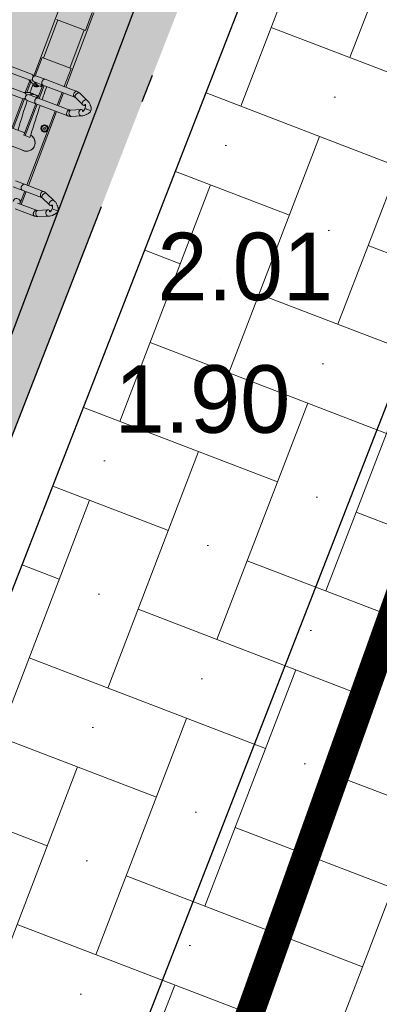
# Model space of a CAD drawing. Header units: metres. Extents: x 134157 to 138734, y 451157 to 455772.
# Tile 52 of 256: x 136372.92 to 136374.2, y 453286.02 to 453289.52. Entities that reach past the tile are written whole.
import ezdxf

# ---------------------------------------------------------------- set-up
doc = ezdxf.new("R2010")
doc.units = ezdxf.units.M
doc.linetypes.add('CENTER__G5', pattern=[2.4, 1.5, -0.3, 0.3, -0.3])
doc.linetypes.add('TR18X20__G2', pattern=[2.6, 1, -0.4, 0, -0.4, 0, -0.4, 0, -0.4])
doc.layers.add('-DR-alg-hulplijnen', color=210, linetype='Continuous', plot=False)
for name, color, linetype in [('-DR-bs-txt-hoogtemaat', 253, 'Continuous'), ('-DR-nw-inr-fietsparkeren Tulip Traverse', 2, 'Continuous'), ('-DR-nw-maatvoering', 3, 'Continuous'), ('-DR-nw-rio-HWA 160', 170, 'CENTER__G5'), ('-DR-nw-vh-band 18-20x25', 2, 'TR18X20__G2'), ('-DR-nw-vh-kantverharding', 3, 'Continuous'), ('VELOPA-FIG15', 1, 'Continuous'), ('VELOPA-FIG25', 1, 'Continuous')]:
    doc.layers.add(name, color=color, linetype=linetype)
doc.layers.add('-DR-nw-gr-arc-gras', color=7, linetype='Continuous', true_color=0xb5d5a4)
doc.layers.add('-DR-nw-vh-arc-sbs df Drainflow', color=7, linetype='Continuous', lineweight=9, true_color=0xb9747c)
doc.layers.add('-DR-nw-vh-arc-tegels 300x300x45', color=253, linetype='Continuous', lineweight=9)
doc.styles.add('Drong', font='txt', dxfattribs={"height": 1.8})
doc.dimstyles.new('Drong', dxfattribs={"dimtxt": 1.8, "dimasz": 2.5, "dimexe": 0, "dimexo": 0, "dimgap": 0.9, "dimtad": 1, "dimzin": 0, "dimdsep": 46, "dimtxsty": 'Drong', "dimblk": 'dimblk-wit', "dimcen": 0, "dimse1": 1, "dimse2": 1, "dimclrd": 256, "dimclre": 1, "dimclrt": 7, "dimadec": 0, "dimazin": 0, "dimtfac": 1, "dimtmove": 0, "dimatfit": 3, "dimfxl": 1, "dimtolj": 1, "dimtzin": 0, "dimarcsym": 0})
pattern_1 = [(115.335625, (136419.71802, 453326.2367), (-0.223681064, -0.105903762), [0.06, -0.187485]), (205.335625, (136419.71802, 453326.2367), (0.105903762, -0.223681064), [0.06, -0.187485])]

# ---------------------------------------------------------------- blocks, each defined once
blk = doc.blocks.new('Tulip Traverse')
at = {"layer": 'VELOPA-FIG15', "color": 252, "linetype": 'Continuous', "lineweight": 9}
for p, q in [((1572.5, 50), (1427.5, 50)), ((1572.5, -50), (1427.5, -50))]:
    blk.add_line(p, q, dxfattribs=at)
at = {"layer": 'VELOPA-FIG15', "color": 252, "linetype": 'Continuous', "lineweight": 9, "flags": 128}
for points in [[(1663.7, 106), (1663.4, 105.5), (1662.6, 104.5), (1661.5, 103.7), (1660.2, 103.1), (1658.6, 102.8), (1656.9, 102.7), (1655.1, 102.8), (1653.2, 103.2), (1651.3, 103.8), (1649.5, 104.7), (1647.9, 105.7), (1646.4, 106.9), (1645.2, 108.2), (1644.2, 109.6), (1643.6, 111), (1643.2, 112.4), (1643.2, 113.7), (1643.6, 114.9), (1643.6, 115)], [(1711.3, 106), (1711.6, 105.5), (1712.4, 104.5), (1713.5, 103.7), (1714.8, 103.1), (1716.4, 102.8), (1718.1, 102.7), (1719.9, 102.8), (1721.8, 103.2), (1723.7, 103.8), (1725.5, 104.7), (1727.1, 105.7), (1728.6, 106.9), (1729.8, 108.2), (1730.8, 109.6), (1731.4, 111), (1731.8, 112.4), (1731.8, 113.7), (1731.4, 114.9), (1731.4, 115)], [(2038, 118.1), (2037.8, 116.8), (2037.3, 115.5), (2036.4, 114.4), (2035.3, 113.3), (2033.9, 112.4), (2032.2, 111.7), (2030.4, 111.2), (2028.5, 110.9), (2026.5, 110.9), (2024.6, 111), (2022.7, 111.4), (2020.9, 112.1), (2019.4, 112.9), (2018.1, 113.8), (2017.1, 115), (2016.4, 116.2), (2016, 117.4), (2016, 118.1)], [(2038.7, 121.5), (2038.4, 120.9), (2037.6, 119.9), (2036.5, 119.2), (2035.2, 118.6), (2033.6, 118.3), (2031.9, 118.2), (2030.1, 118.4), (2028.2, 118.8), (2026.3, 119.4), (2024.5, 120.2), (2022.9, 121.3), (2021.4, 122.4), (2020.2, 123.7), (2019.2, 125.1), (2018.6, 126.4), (2018.2, 127.8), (2018.2, 129.1), (2018.6, 130.3)], [(2086.3, 121.5), (2086.6, 120.9), (2087.4, 119.9), (2088.5, 119.2), (2089.8, 118.6), (2091.4, 118.3), (2093.1, 118.2), (2094.9, 118.4), (2096.8, 118.8), (2098.7, 119.4), (2100.5, 120.2), (2102.1, 121.3), (2103.6, 122.4), (2104.8, 123.7), (2105.8, 125.1), (2106.4, 126.4), (2106.8, 127.8), (2106.8, 129.1), (2106.4, 130.3)], [(2087, 118.1), (2087.2, 116.8), (2087.7, 115.5), (2088.6, 114.4), (2089.7, 113.3), (2091.1, 112.4), (2092.8, 111.7), (2094.6, 111.2), (2096.5, 110.9), (2098.5, 110.9), (2100.4, 111), (2102.3, 111.4), (2104.1, 112.1), (2105.6, 112.9), (2106.9, 113.8), (2107.9, 115), (2108.6, 116.2), (2109, 117.4), (2109, 118.1)], [(1663, 102.9), (1662.8, 101.6), (1662.3, 100.3), (1661.4, 99.1), (1660.3, 98), (1658.9, 97.1), (1657.2, 96.4), (1655.4, 95.8), (1653.5, 95.5), (1651.5, 95.5), (1649.6, 95.7), (1647.7, 96.1), (1645.9, 96.7), (1644.4, 97.5), (1643.1, 98.5), (1642.1, 99.7), (1641.4, 100.9), (1641, 102.2), (1641, 102.9)], [(1712, 102.9), (1712.2, 101.6), (1712.7, 100.3), (1713.6, 99.1), (1714.7, 98), (1716.1, 97.1), (1717.8, 96.4), (1719.6, 95.8), (1721.5, 95.5), (1723.5, 95.5), (1725.4, 95.7), (1727.3, 96.1), (1729.1, 96.7), (1730.6, 97.5), (1731.9, 98.5), (1732.9, 99.7), (1733.6, 100.9), (1734, 102.2), (1734, 102.9)], [(2038, 45.1), (2037.8, 43.9), (2037.3, 42.6), (2036.4, 41.4), (2035.3, 40.4), (2033.9, 39.5), (2032.2, 38.8), (2030.4, 38.3), (2028.5, 38), (2026.5, 37.9), (2024.6, 38.1), (2022.7, 38.5), (2020.9, 39.1), (2019.4, 39.9), (2018.1, 40.9), (2017.1, 42), (2016.4, 43.2), (2016, 44.5), (2016, 45.1)], [(1663, -18.1), (1662.8, -19.4), (1662.3, -20.7), (1661.4, -21.9), (1660.3, -23), (1658.9, -23.9), (1657.2, -24.6), (1655.4, -25.2), (1653.5, -25.5), (1651.5, -25.5), (1649.6, -25.3), (1647.7, -24.9), (1645.9, -24.3), (1644.4, -23.5), (1643.1, -22.5), (1642.1, -21.3), (1641.4, -20.1), (1641, -18.8), (1641, -18.1)], [(1712, -18.1), (1712.2, -19.4), (1712.7, -20.7), (1713.6, -21.9), (1714.7, -23), (1716.1, -23.9), (1717.8, -24.6), (1719.6, -25.2), (1721.5, -25.5), (1723.5, -25.5), (1725.4, -25.3), (1727.3, -24.9), (1729.1, -24.3), (1730.6, -23.5), (1731.9, -22.5), (1732.9, -21.3), (1733.6, -20.1), (1734, -18.8), (1734, -18.1)]]:
    blk.add_lwpolyline(points, dxfattribs=at)
at = {"layer": 'VELOPA-FIG25', "color": 252, "linetype": 'Continuous', "lineweight": 9}
for p, q in [((2062.5, 188.4), (2062.5, 190)), ((2062.5, 188), (2062.5, 188.4)), ((2062.5, 174), (2062.5, 188)), ((1657.9, 147), (1643.6, 115)), ((1687.5, 172), (1687.5, 173.7)), ((1687.5, 171.6), (1687.5, 172)), ((1687.5, 157.2), (1687.5, 171.6)), ((1687.5, 157.2), (1687.5, 156.9)), ((1687.5, 156.9), (1687.5, 150.7)), ((1731.4, 115), (1717.1, 147)), ((2032.8, 163), (2018.6, 130.3)), ((2038.7, 121.5), (2053.1, 154.4)), ((2062.5, 174), (2062.5, 173.7)), ((2062.5, 173.7), (2062.5, 167.5)), ((2071.9, 154.4), (2086.3, 121.5)), ((2106.4, 130.3), (2092.2, 163)), ((1663.7, 106), (1678, 138.2)), ((1697, 138.2), (1711.3, 106)), ((2016, 118.1), (2016, 45.1)), ((2038, 45.1), (2038, 118.1)), ((2087, 118.1), (2087, 45.1)), ((2109, 45.1), (2109, 118.1)), ((1641, 102.9), (1641, -18.1)), ((1663, -18.1), (1663, 102.9)), ((1712, 102.9), (1712, -18.1)), ((1734, -18.1), (1734, 102.9)), ((1641, 60), (1359, 60)), ((1427.5, 54.7), (1359, 54.7)), ((1427.5, -55.3), (1427.5, 54.7)), ((1641, 54.7), (1572.5, 54.7)), ((1572.5, 54.7), (1572.5, -55.3)), ((1712, 60), (1663, 60)), ((1712, 54.7), (1663, 54.7)), ((2016, 60), (1734, 60)), ((2016, 54.7), (1734, 54.7)), ((1801.5, 41.5), (1803.3, 44.5)), ((1803.3, 38.5), (1801.5, 41.5)), ((1803.3, 44.5), (1806.7, 44.5)), ((1806.7, 38.5), (1803.3, 38.5)), ((1806.7, 44.5), (1808.5, 41.5)), ((1808.5, 41.5), (1806.7, 38.5)), ((2016, 45.1), (2016, 10.8)), ((2087, 60), (2038, 60)), ((2087, 54.7), (2038, 54.7)), ((2038, 10.8), (2038, 45.1)), ((1843, 4.2), (1853, 4.2)), ((1853, -13.7), (1853, 4.2)), ((1641, -18.1), (1641, -50.6)), ((1663, -13.7), (1712, -13.7)), ((1663, -50.6), (1663, -18.1)), ((1663, -18.6), (1712, -18.6)), ((1670.7, -31.3), (1670.7, -21.2)), ((1704.3, -21.2), (1704.3, -31.3)), ((1712, -18.1), (1712, -50.6)), ((1734, -13.7), (1853, -13.7)), ((1734, -50.6), (1734, -18.1)), ((1734, -18.6), (1853, -18.6)), ((1844.9, -18.6), (1844.9, -341.1)), ((1853, -13.7), (1853, -18.6)), ((1905.1, -341.2), (1905.1, -0.1)), ((1644, -60), (1359, -60)), ((1572.5, -55.3), (1642, -55.3)), ((1641, -69.9), (1641, -244.2)), ((1644.8, -58.9), (1641.9, -65.6)), ((1663, -51.2), (1669.8, -35.5)), ((1663, -72.1), (1669.8, -56.4)), ((1663, -244.2), (1663, -69.9)), ((1709.9, -67.3), (1665.1, -67.3)), ((1707.8, -62.4), (1667.2, -62.4)), ((1670.7, -52.2), (1670.7, -42.1)), ((1704.3, -42.1), (1704.3, -52.2)), ((1705.2, -35.5), (1712, -51.2)), ((1705.2, -56.4), (1712, -72.1)), ((1712, -69.9), (1712, -244.2)), ((1733.1, -65.6), (1730.2, -58.9)), ((1844.9, -62.4), (1731.7, -62.4)), ((1844.9, -67.3), (1733.7, -67.3)), ((1734, -244.2), (1734, -69.9))]:
    blk.add_line(p, q, dxfattribs=at)
at = {"layer": 'VELOPA-FIG25', "color": 252, "linetype": 'Continuous', "lineweight": 9, "flags": 128}
for points in [[(2062.5, 190), (2059.1, 189.5), (2056.3, 188.7), (2053.8, 187.6), (2052.1, 186.7), (2051, 186.1), (2050.5, 185.7), (2049.7, 185.2), (2048.1, 183.9), (2046.5, 182.3), (2045.9, 181.5), (2045.2, 180.9), (2043.9, 179.8), (2042.5, 178.5), (2040.2, 176.1), (2038, 173.6), (2036.6, 171.5), (2035.1, 169), (2033.7, 166), (2032.6, 162.3)], [(2092.4, 162.3), (2091.3, 166), (2089.9, 169), (2088.4, 171.5), (2087, 173.6), (2084.1, 176.9), (2082.5, 178.5), (2081.1, 179.8), (2080.4, 180.4), (2079.8, 180.9), (2079.1, 181.5), (2078.5, 182.3), (2076.9, 183.9), (2075.3, 185.2), (2074.2, 186), (2073.5, 186.4), (2072.4, 187), (2070.8, 187.8), (2068.7, 188.7), (2065.9, 189.5), (2062.5, 190)], [(1687.5, 173.7), (1684.2, 173.2), (1681.6, 172.5), (1679.7, 171.7), (1677.6, 170.8), (1676.1, 169.9), (1674.7, 168.9), (1672.8, 167.3), (1671.1, 165.5), (1670.4, 164.7), (1669.7, 164.2), (1668.2, 162.9), (1666.5, 161.2), (1663.2, 157.6), (1661.8, 155.7), (1660.3, 153.2), (1658.8, 150.1), (1657.6, 146.2)], [(1657.7, 146.2), (1657.6, 145.2), (1657.8, 143.7), (1658.3, 142.2), (1659.3, 140.7), (1660.6, 139.3), (1662.2, 137.9), (1664, 136.8), (1666, 135.9), (1668, 135.3), (1670, 134.9), (1672, 134.9), (1673.8, 135.1), (1675.4, 135.7), (1676.7, 136.5), (1677.7, 137.5), (1678, 138.3)], [(1673.5, 147), (1673.5, 147), (1673.6, 147.1), (1674, 147.4), (1674.7, 147.9), (1675.6, 148.5), (1676.8, 149.1), (1678.2, 149.7), (1679.8, 150.1), (1681.8, 150.5), (1684.4, 150.8), (1687.5, 150.7)], [(1677, 149.2), (1677.2, 148.8), (1677.7, 147.7), (1678, 146.6), (1678, 145.8), (1677.9, 145.3), (1677.6, 145.1), (1677.1, 145.2), (1676.5, 145.6), (1676, 146.3), (1675.8, 147.3), (1675.7, 148.4), (1675.7, 148.5)], [(1717.4, 146.2), (1716.2, 150.1), (1714.7, 153.2), (1713.2, 155.7), (1711.8, 157.6), (1708.5, 161.2), (1706.8, 162.9), (1705.3, 164.2), (1704.6, 164.7), (1703.9, 165.5), (1702.2, 167.3), (1700.3, 168.9), (1698.9, 169.9), (1697.4, 170.8), (1695.3, 171.7), (1693.4, 172.5), (1690.8, 173.2), (1687.5, 173.7)], [(1687.5, 150.7), (1690.1, 150.8), (1692.4, 150.6), (1694.3, 150.4), (1695.8, 150), (1698.1, 149.2), (1700, 148.1), (1700.7, 147.6), (1701.1, 147.3), (1701.3, 147.2), (1701.3, 147.2)], [(1697, 146), (1697.1, 145.4), (1697.3, 145.1), (1697.8, 145.1), (1698.4, 145.4), (1699, 146.2), (1699.2, 147.3), (1699.3, 148.4), (1699.3, 148.5)], [(1717.3, 146.2), (1717.5, 145.2), (1717.3, 143.7), (1716.7, 142.2), (1715.7, 140.7), (1714.4, 139.3), (1712.8, 137.9), (1711, 136.8), (1709, 135.9), (1707, 135.3), (1705, 134.9), (1703, 134.9), (1701.2, 135.1), (1699.6, 135.7), (1698.3, 136.5), (1697.3, 137.5), (1697, 138.3)], [(2032.7, 162.3), (2032.6, 161.4), (2032.8, 159.9), (2033.3, 158.4), (2034.3, 156.9), (2035.6, 155.5), (2037.2, 154.2), (2039, 153.1), (2041, 152.2), (2043, 151.6), (2045, 151.2), (2047, 151.1), (2048.8, 151.4), (2050.4, 151.9), (2051.7, 152.6), (2052.7, 153.6), (2053.1, 154.5)], [(2051.7, 165.8), (2052.2, 164.9), (2052.7, 163.8), (2053, 162.7), (2053, 162), (2052.9, 161.5), (2052.6, 161.3), (2052.1, 161.4), (2051.5, 161.9), (2051, 162.6), (2050.8, 163.7), (2050.7, 164.7), (2050.7, 165.2)], [(2062.5, 167.4), (2065.1, 167.6), (2067.4, 167.4), (2069.3, 167.1), (2070.8, 166.7), (2073.1, 165.9), (2075, 164.8), (2075.7, 164.2), (2076.1, 163.9), (2076.2, 163.8), (2076.2, 163.9)], [(2092.3, 162.3), (2092.5, 161.4), (2092.3, 159.9), (2091.7, 158.4), (2090.7, 156.9), (2089.4, 155.5), (2087.8, 154.2), (2086, 153.1), (2084, 152.2), (2082, 151.6), (2080, 151.2), (2078, 151.1), (2076.2, 151.4), (2074.6, 151.9), (2073.3, 152.6), (2072.3, 153.6), (2071.9, 154.5)], [(2072, 162.2), (2072.1, 161.6), (2072.3, 161.4), (2072.8, 161.4), (2073.4, 161.7), (2074, 162.5), (2074.2, 163.6), (2074.3, 164.7), (2074.3, 165.2)], [(1670.6, -21.2), (1670.7, -21.1), (1670.2, -18.6)], [(1704.4, -21.2), (1704.3, -21.1), (1704.8, -18.6)], [(1644.1, -60.4), (1643.9, -59.5), (1643.7, -57.8)], [(1669.1, -37), (1670.1, -38.6), (1670.6, -42.1)], [(1705.9, -37), (1704.9, -38.6), (1704.4, -42.1)]]:
    blk.add_lwpolyline(points, dxfattribs=at)
at = {"layer": 'VELOPA-FIG25', "color": 252, "linetype": 'Continuous', "lineweight": 9}
for radius in [13, 10]:
    blk.add_circle((1805, 41.5), radius, dxfattribs=at)
for centre, radius, start, end in [((1666.8, 142.9), 12.2, 337.8622, 31.5539), ((1706.5, 142.7), 10.6, 146.3887, 204.8404), ((1703.7, 145.5), 6.81, 146.8802, 175.2459), ((2060, 149.1), 18.5, 82.1098, 127.3763), ((2041.7, 159), 12.3, 338.4965, 33.8595), ((2081.6, 158.8), 10.6, 147.1944, 204.338), ((2079.5, 161.4), 7.59, 145.2636, 174.2273), ((1670.6, 102.9), 29.6, 155.7874, 179.892), ((1670.6, 102.9), 7.55, 155.1688, 179.6491), ((1704.3, 102.8), 7.74, 0.6594, 24.5226), ((1704.3, 102.8), 29.7, 0.1509, 24.1698), ((2046.4, 118), 30.4, 156.2888, 179.9028), ((2046.4, 118), 8.35, 155.776, 179.712), ((2078.5, 118), 8.54, 0.5484, 23.9635), ((2078.5, 118), 30.5, 0.1365, 23.6714), ((2085, 41.5), 13, 81.1456, 278.8544), ((1651.8, 2374.2), 2377.6, 271.9815, 274.6127), ((1875, -0.2), 30.5, 351.3116, 171.5322), ((1875, 0), 30.1, 359.7684, 171.8778), ((1643.9, 2582.8), 2586.4, 270.4234, 271.5091), ((1659.9, -31.2), 10.8, 336.6466, 73.2244), ((1665, -43.5), 10, 344.534, 60), ((1665, -42), 13, 308.5211, 64.2094), ((1715.1, -31.2), 10.8, 106.7755, 203.3535), ((1652, -50.6), 11, 180, 0), ((1651.8, -69.9), 10.8, 117.2719, 179.8327), ((1652.2, -69.9), 10.8, 0.2842, 62.6114), ((1660, -52.2), 10.6, 336.4237, 53.9238), ((1643.9, 2532.4), 2584.8, 270.5924, 271.3341), ((1715, -52.2), 10.6, 126.076, 203.5764), ((1723, -50.6), 11, 180, 0), ((1722.8, -69.9), 10.8, 117.3884, 179.716), ((1723.2, -69.9), 10.8, 0.1678, 62.7278), ((1651.8, 2325.5), 2377.7, 271.9815, 274.6127)]:
    blk.add_arc(centre, radius, start, end, dxfattribs=at)
blk = doc.blocks.new('Tulip fietsenrek rail')
at = {"layer": '-DR-alg-hulplijnen'}
blk.add_lwpolyline([(3150, -1935), (3150, -10), (150, -10), (150, -1935)], close=True, dxfattribs=at)
at = {"layer": 'VELOPA-FIG15'}
blk.add_blockref('Tulip Traverse', (150, -200), dxfattribs=at)
blk = doc.blocks.new('dimblk-wit')
at = {"color": 7}
blk.add_line((0, -0.3333), (0, 0.3333), dxfattribs=at)
blk.add_solid([(0, 0), (-0.8, 0.2), (-0.8, -0.2)], dxfattribs=at)
blk = doc.blocks.new('*D712')
at = {"layer": '-DR-nw-maatvoering', "lineweight": -2, "transparency": 16777216}
blk.add_line((136374.6218, 453289.1636), (136362.6366, 453258.4169), dxfattribs=at)
at = {"layer": 'Defpoints', "color": 0, "transparency": 16777216}
for p in [(136374.8034, 453289.6295), (136362.4551, 453257.9511), (136362.4551, 453257.9511)]:
    blk.add_point(p, dxfattribs=at)
at = {"layer": '-DR-nw-maatvoering', "lineweight": -2, "transparency": 16777216, "xscale": 0.5, "yscale": 0.5, "zscale": 0.5}
for p, rotation in [((136374.8034, 453289.6295), 68.70399935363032), ((136362.4551, 453257.9511), 248.7039993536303)]:
    blk.add_blockref('dimblk-wit', p, dxfattribs=dict(at, rotation=rotation))
at = {"layer": '-DR-nw-maatvoering', "color": 7, "transparency": 16777216, "insert": (136368.2904, 453273.9224), "char_height": 0.36, "attachment_point": 5, "rotation": 68.704, "style": 'Drong'}
blk.add_mtext('\\A1;34.00', dxfattribs=at)

msp = doc.modelspace()

# ---------------------------------------------------------------- hatches: boundary and pattern name
at = {"layer": '-DR-nw-gr-arc-gras', "transparency": 33554687}
h = msp.add_hatch(dxfattribs=at)
h.set_pattern_fill('AGR-BOLLEN', color=256, scale=0.1, pattern_type=2)
h.set_pattern_definition(pattern_1)
edge = h.paths.add_edge_path()
edge.add_arc((-7000776.8095, 3043164.5676), 7592527.9974, 340.05675056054, 340.05722562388)
edge.add_line((136455.7816, 453494.2543), (136455.1236, 453494.4934))
edge.add_arc((380495.2224, 364992.5484), 259592.3036, 160.066656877, 160.080445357)
edge.add_line((136433.8323, 453435.7615), (136433.8135, 453435.7683))
edge.add_line((136433.8135, 453435.7683), (136432.1795, 453431.2551))
edge.add_line((136432.1795, 453431.2551), (136432.1983, 453431.2483))
edge.add_line((136432.1983, 453431.2483), (136431.6776, 453429.8696))
edge.add_line((136431.6776, 453429.8696), (136432.3364, 453429.6312))
edge.add_line((136432.3364, 453429.6312), (136434.3093, 453435.0766))
h = msp.add_hatch(dxfattribs=at)
h.set_pattern_fill('AGR-BOLLEN', color=256, scale=0.1, pattern_type=2)
h.set_pattern_definition(pattern_1)
edge = h.paths.add_edge_path()
edge.add_line((136383.2134, 453288.902), (136370.3108, 453255.8016))
edge.add_line((136370.3108, 453255.8016), (136371.2565, 453255.4864))
edge.add_line((136371.2565, 453255.4864), (136384.151, 453288.5538))
edge.add_line((136384.151, 453288.5538), (136396.0961, 453322.3793))
edge.add_arc((144469.9212, 450472.563), 8562.0152, 160.31249213, 160.55850732, ccw=False)
edge.add_arc((136275.927, 453000.1713), 380.6468, 69.386564, 69.632579, ccw=False)
edge.add_arc((138171.7298, 452736.5349), 1867.6731, 160.3687913, 160.6148065, ccw=False)
edge.add_arc((136543.2276, 453720.0757), 379.2681, 249.610148, 249.856163, ccw=False)
edge.add_arc((139775.6478, 452174.2359), 3568.9155, 160.2709001, 160.5169153, ccw=False)
edge.add_line((136416.2304, 453379.0067), (136415.2889, 453379.3438))
edge.add_arc((149594.4041, 448661.5345), 13998.1, 160.30384265, 160.54985784)
edge.add_line((136395.1532, 453322.7123), (136383.2134, 453288.902))
at = {"layer": '-DR-nw-vh-arc-sbs df Drainflow'}
h = msp.add_hatch(dxfattribs=at)
h.set_pattern_fill('AVH-SBS_KEIFORMAAT_ELLEBOOG_01', color=256, scale=3, angle=69, pattern_type=2)
h.set_pattern_definition([(69, (0, 0), (-0.38758451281, -0.17256374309), [0.9, -0.3]), (159, (0.21502, 0.56015), (-0.38758451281, -0.17256374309), [0.9, -0.3]), (69, (-0.03253, 0.33383), (-0.38758451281, -0.17256374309), [0, -1.2]), (69, (-0.0113, 0.8077), (-0.38758451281, -0.17256374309), [0, -1.2])])
h.paths.add_polyline_path([(136376.103, 453289.6595, -0.414214), (136375.4556, 453289.3752), (136374.1512, 453289.8837, 0.414214), (136373.7627, 453289.7131), (136367.3115, 453273.1631), (136369.3818, 453272.4168)])
at = {"layer": '-DR-nw-vh-arc-tegels 300x300x45'}
h = msp.add_hatch(dxfattribs=at)
h.set_pattern_fill('AVH-TEGEL_200X200_HALFST', color=256, scale=2, angle=71, pattern_type=2)
h.set_pattern_definition([(71, (0, 0), (-0.05887645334, 0.44332106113), [0.4, -0.4]), (161, (0, 0), (-0.13022726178, -0.37820743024), [])])
h.paths.add_polyline_path([(136369.1495, 453284.213), (136370.8483, 453283.6131), (136365.4432, 453269.7602), (136364.2006, 453270.199)], flags=16)
h.paths.add_polyline_path([(136369.2105, 453284.0854), (136370.7176, 453283.5532), (136366.2151, 453272.0026), (136365.0845, 453272.4019)], flags=0)
h.paths.add_polyline_path([(136372.5145, 453293.7418), (136378.4749, 453310.6203), (136380.4551, 453309.921), (136374.4946, 453293.0425)], flags=16)
h.paths.add_polyline_path([(136372.6421, 453293.8028), (136378.5359, 453310.4927), (136380.3275, 453309.86), (136374.4336, 453293.1701)], flags=0)
h.paths.add_polyline_path([(136363.801, 453269.0675), (136365.0117, 453268.64), (136360.9848, 453258.3095), (136360.1209, 453258.6463)], flags=16)
h.paths.add_polyline_path([(136363.8619, 453268.9561), (136364.9257, 453268.5805), (136360.928, 453258.439), (136360.2474, 453258.7043)], flags=0)
h.paths.add_polyline_path([(136357.2251, 453258.8199), (136356.5721, 453258.5429), (136356.3717, 453257.9886), (136362.7044, 453255.7044), (136363.2051, 453257.1221), (136362.9257, 453257.231), (136363.0346, 453257.5105), (136361.2644, 453258.2006), (136373.758, 453290.2516), (136375.5282, 453289.5616), (136375.6372, 453289.8411), (136375.9167, 453289.7321), (136375.9987, 453289.9425), (136375.438, 453290.1571), (136375.5095, 453290.3439), (136376.0457, 453291.7448), (136376.1172, 453291.9315), (136376.6778, 453291.7169), (136376.7521, 453291.9272), (136376.4692, 453292.0271), (136376.5691, 453292.31), (136374.7775, 453292.9427), (136380.738, 453309.8211), (136382.5312, 453309.1879), (136382.6349, 453309.4739), (136382.9129, 453309.3731), (136383.4655, 453310.938), (136383.2298, 453311.0212), (136383.3796, 453311.4455), (136383.3325, 453311.4622), (136383.3331, 453311.4639), (136376.9839, 453313.7327), (136370.5424, 453295.706), (136369.968, 453295.918), (136368.5421, 453291.9759), (136369.0171, 453291.4519), (136367.2787, 453286.6707), (136366.5618, 453286.3549), (136365.6754, 453283.8971), (136366.0219, 453283.214), (136364.2591, 453278.3659), (136363.5791, 453278.2509), (136362.8881, 453276.4269), (136363.0101, 453276.3829), (136362.8611, 453275.9689), (136363.1781, 453275.3439), (136360.3114, 453267.3865), (136359.2578, 453264.4622), (136358.3451, 453261.9286), (136357.7526, 453261.6129), (136357.6641, 453261.3681), (136357.921, 453260.7515)])

# ---------------------------------------------------------------- linework, layer by layer
at = {"layer": '-DR-nw-rio-HWA 160', "const_width": 0.1}
msp.add_lwpolyline([(136373.3897, 453285.002), (136380.5499, 453305.0389)], dxfattribs=at)
at = {"layer": '-DR-nw-vh-band 18-20x25'}
msp.add_lwpolyline([(136363.0346, 453257.5105), (136361.2644, 453258.2006), (136373.758, 453290.2516), (136375.5282, 453289.5616)], dxfattribs=at)
at = {"layer": '-DR-nw-vh-kantverharding'}
msp.add_lwpolyline([(136358.4359, 453243.0164), (136363.3915, 453257.0494, 0.414214), (136363.1073, 453257.6969), (136361.8029, 453258.2053, -0.414214), (136361.6323, 453258.5938), (136373.7627, 453289.7131, -0.414214), (136374.1512, 453289.8837), (136375.4556, 453289.3752, 0.414214), (136376.103, 453289.6595), (136376.7442, 453291.3044), (136376.9406, 453291.8606, 0.414214), (136376.6357, 453292.4986), (136375.3156, 453292.9647, -0.414214), (136375.1326, 453293.3475), (136380.7601, 453309.2831, -0.414214), (136381.1428, 453309.466), (136382.4629, 453308.9999, 0.414214), (136383.1009, 453309.3048)], format="xyb", dxfattribs=at)

# ---------------------------------------------------------------- block references
at = {"layer": '-DR-nw-inr-fietsparkeren Tulip Traverse', "xscale": 0.0009999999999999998, "yscale": 0.0009999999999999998, "zscale": 0.0009999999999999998, "rotation": 249.3008645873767}
msp.add_blockref('Tulip fietsenrek rail', (136373.8502, 453290.9038), dxfattribs=at)

# ---------------------------------------------------------------- texts
at = {"layer": '-DR-bs-txt-hoogtemaat', "color": 253, "char_height": 0.24, "attachment_point": 7, "style": 'Drong'}
for s, insert in [('2.01', (136373.412, 453288.517, 2.01)), ('1.90', (136373.26, 453288.046, 1.9))]:
    msp.add_mtext(s, dxfattribs=dict(at, insert=insert))

# ---------------------------------------------------------------- dimensions: what is measured, and where the dimension line sits
at = {"layer": '-DR-nw-maatvoering'}
dim = msp.add_aligned_dim(p1=(136374.8034, 453289.6295), p2=(136362.4551, 453257.9511), distance=0, dimstyle='Drong', override={"dimtfill": 0}, dxfattribs=at)
dim.commit()
dim.dimension.update_dxf_attribs({"geometry": '*D712', "text_midpoint": (136368.2904, 453273.9224)})

doc.saveas('drawing.dxf')
